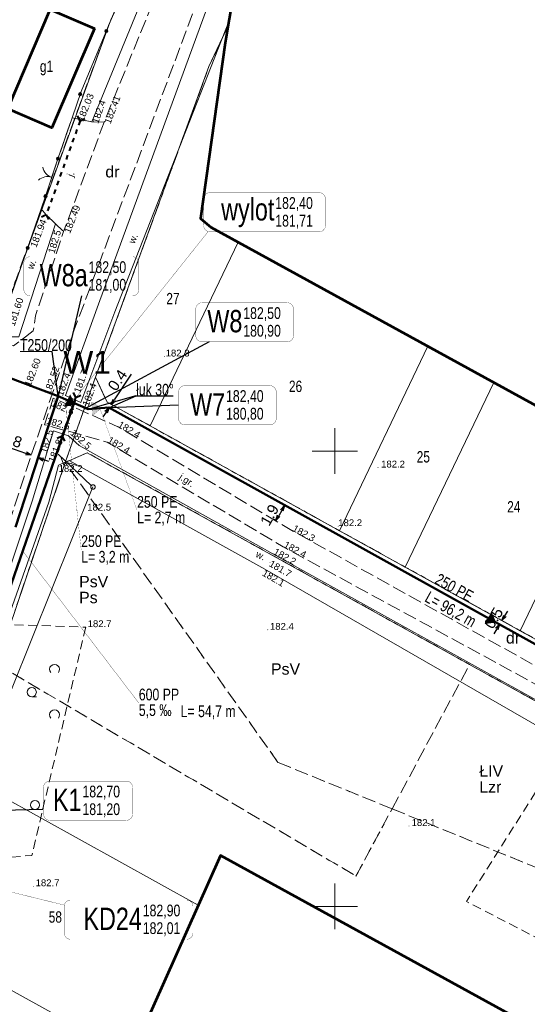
# Model space of a CAD drawing. Header units: metres. Extents: x 7482748 to 7484637, y 5684406 to 5687014.
# Tile 162 of 180: x 7483615 to 7483671, y 5686689 to 5686797. Entities that reach past the tile are written whole.
import ezdxf
from ezdxf.enums import TextEntityAlignment as Align
from ezdxf.lldxf.tags import DXFTag

# ---------------------------------------------------------------- set-up
doc = ezdxf.new("R2010")
doc.units = ezdxf.units.M
doc.header["$MEASUREMENT"] = 0
for name, pattern in [('1', [1.5, 1, -0.5]), ('KTJZ01_500', [2, 1.5, -0.5]), ('l217_500', [2, 1.5, -0.5]), ('l218_500', [1, 0.5, -0.5]), ('PTTL_500', [1.5, 1, -0.5])]:
    doc.linetypes.add(name, pattern=pattern)
for name, color, linetype, lineweight in [('.domiar', 250, 'Continuous', 9), ('.k deszczowa', 200, 'Continuous', 50), ('.ks tłoczny', 104, 'Continuous', 50), ('_Dzialki', 7, 'Continuous', 0), ('_Dzialki_opis', 7, 'Continuous', 0), ('_Kontury', 7, 'Continuous', 0), ('_Kontury_opis', 7, 'Continuous', 0), ('_Podzial_sekcyjny_krzyze', 7, '1', 13), ('_Uzytki', 7, 'Continuous', 0), ('_Uzytki_opis', 7, 'Continuous', 0), ('_Zakres2', 7, 'Continuous', 0), ('BUIB05_01', 7, 'Continuous', 40), ('EGB_Budynek', 7, 'Continuous', 0), ('EGB_Budynek_opis', 7, 'Continuous', 0), ('GES__SUSM04_01P', 7, 'Continuous', 13), ('KTOK02', 7, 'KTOK02_500', 13), ('KTOK05_01', 7, 'Continuous', 13), ('PTTL04_P', 7, 'Continuous', 13), ('RTPW01_P', 7, 'Continuous', 0), ('RTPW02_P', 7, 'Continuous', 0), ('SUPT_L_0', 30, 'Continuous', 13)]:
    doc.layers.add(name, color=color, linetype=linetype, lineweight=lineweight)
doc.layers.add('GES__SUPT_pL', color=7, linetype='Continuous', lineweight=13, true_color=0xff9100)
doc.layers.add('IS_kanalizacja_sanitarna', color=7, linetype='SOLID', true_color=0x000000)
doc.layers.add('IS_Opisy_działek_Net', color=7, linetype='SOLID', true_color=0x000000)
doc.layers.add('IS_Węzeł_sieci_kanalizacyjnej_-_opisy', color=7, linetype='Continuous')
for name, color, linetype, lineweight, transparency in [('KTJZ01_O', 7, 'KTJZ01_500', 13, 0.5), ('KTJZ01_T', 7, 'Continuous', 13, 0.25), ('PTRW02_O', 7, 'Continuous', 13, 0.5), ('PTRW02_T', 7, 'Continuous', 13, 0.25), ('PTTL04_O', 7, 'PTTL_500', 13, 0.5), ('RTPW01_G', 7, 'Continuous', 13, 0.25), ('RTPW02_G', 7, 'Continuous', 13, 0.25)]:
    doc.layers.add(name, color=color, linetype=linetype, lineweight=lineweight, transparency=transparency)
doc.styles.add('R', font='arial.ttf')
doc.styles.get("Standard").update_dxf_attribs({"font": 'simplex.shx', "width": 0.75})
doc.styles.add('STYL_ARIAL', font='simplex.shx', dxfattribs={"width": 0.75, "oblique": 0.1})
doc.styles.add('Style-Arial', font='arial.ttf')
doc.linetypes.add('KTOK02_500', pattern='A,0.5,[117,IS_LineDef.shx,S=0.01,R=0,X=0,Y=0],0.5', length=1)
tags = doc.linetypes.add('SOLID', pattern=[10, 10, 0]).pattern_tags.tags
tags[6:7] = [DXFTag(74, 4), DXFTag(75, 0), DXFTag(340, '0'), DXFTag(46, 0.0), DXFTag(50, 0.0), DXFTag(44, 0.0), DXFTag(45, 0.0)]
tags[4:5] = [DXFTag(74, 4), DXFTag(75, 0), DXFTag(340, '0'), DXFTag(46, 0.0), DXFTag(50, 0.0), DXFTag(44, 0.0), DXFTag(45, 0.0)]
doc.dimstyles.get("Standard").update_dxf_attribs({"dimtxt": 0.18, "dimasz": 0.18, "dimexe": 0.18, "dimexo": 0.0625, "dimgap": 0.09, "dimtad": 0, "dimtih": 1, "dimtoh": 1, "dimdec": 4, "dimzin": 0, "dimdsep": 46, "dimtxsty": 'Standard', "dimcen": 0.09, "dimadec": 0, "dimazin": 0, "dimtfac": 1, "dimtdec": 4, "dimtofl": 0, "dimtmove": 0, "dimatfit": 3, "dimfxl": 0, "dimtolj": 1, "dimtzin": 0, "dimarcsym": 0})

# ---------------------------------------------------------------- blocks, each defined once
blk = doc.blocks.new('SUSM04_01')
at = {"layer": 'GES__SUSM04_01P', "linetype": 'Continuous', "lineweight": 13}
blk.add_circle((0, 0), 0.25, dxfattribs=at)
blk = doc.blocks.new('RTPW01_1')
at = {"layer": 'RTPW02_P', "linetype": 'Continuous', "lineweight": 0}
h = blk.add_hatch(color=256, dxfattribs=at)
edge = h.paths.add_edge_path()
edge.add_arc((0, 0), 0.045, 0, 360)
blk = doc.blocks.new('RTPW01')
at = {"layer": 'RTPW01_P', "linetype": 'Continuous', "lineweight": 0}
h = blk.add_hatch(color=256, dxfattribs=at)
edge = h.paths.add_edge_path()
edge.add_arc((0, 0), 0.045, 0, 360)
blk = doc.blocks.new('RTPW01_3')
at = {"layer": 'RTPW02_P', "linetype": 'Continuous', "lineweight": 0}
h = blk.add_hatch(color=256, dxfattribs=at)
edge = h.paths.add_edge_path()
edge.add_arc((0, 0), 0.045, 0, 360)
blk = doc.blocks.new('RTPW01_2')
at = {"layer": 'RTPW01_P', "linetype": 'Continuous', "lineweight": 0}
h = blk.add_hatch(color=256, dxfattribs=at)
edge = h.paths.add_edge_path()
edge.add_arc((0, 0), 0.045, 0, 360)
blk = doc.blocks.new('TerminatorOpen_0.5')
at = {"color": 0, "linetype": 'ByBlock', "lineweight": -2}
for q in [(-1, 0.25), (-1, 0), (-1, -0.25)]:
    blk.add_line((0, 0), q, dxfattribs=at)
blk = doc.blocks.new('*D490')
at = {"layer": '.domiar', "color": 0, "linetype": 'Continuous', "lineweight": -2, "transparency": 16777216}
for p, q in [((7483616.06, 5686749.72), (7483612.85, 5686750.83)), ((7483616.73, 5686749.81), (7483616.73, 5686749.81)), ((7483617.49, 5686749.55), (7483617.49, 5686749.55)), ((7483617.97, 5686749.07), (7483618.55, 5686748.87))]:
    blk.add_line(p, q, dxfattribs=at)
at = {"layer": 'Defpoints', "color": 0, "linetype": 'Continuous', "transparency": 16777216}
for p in [(7483616.64, 5686749.53), (7483616.64, 5686749.53), (7483617.39, 5686749.27)]:
    blk.add_point(p, dxfattribs=at)
at = {"layer": '.domiar', "color": 0, "linetype": 'Continuous', "lineweight": -2, "transparency": 16777216, "xscale": 0.61, "yscale": 0.61, "zscale": 0.61}
for p, rotation in [((7483616.64, 5686749.53), 341.0482610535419), ((7483617.39, 5686749.27), 161.0482610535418)]:
    blk.add_blockref('TerminatorOpen_0.5', p, dxfattribs=dict(at, rotation=rotation))
at = {"layer": '.domiar', "color": 0, "linetype": 'Continuous', "transparency": 16777216, "insert": (7483614.46, 5686751.24), "char_height": 1.2, "attachment_point": 5, "rotation": 341.0483, "style": 'Style-Arial'}
blk.add_mtext('\\A1;0.8', dxfattribs=at)
blk = doc.blocks.new('*D822')
at = {"layer": '.domiar', "color": 0, "linetype": 'Continuous', "lineweight": -2, "transparency": 16777216}
for p, q in [((7483625.77, 5686755.61), (7483627.65, 5686758.43)), ((7483624.95, 5686754.92), (7483624.95, 5686754.92)), ((7483624.86, 5686754.25), (7483624.52, 5686753.74))]:
    blk.add_line(p, q, dxfattribs=at)
at = {"layer": 'Defpoints', "color": 0, "linetype": 'Continuous', "transparency": 16777216}
for p in [(7483625.2, 5686754.76), (7483625.43, 5686755.1), (7483625.43, 5686755.1)]:
    blk.add_point(p, dxfattribs=at)
at = {"layer": '.domiar', "color": 0, "linetype": 'Continuous', "lineweight": -2, "transparency": 16777216, "xscale": 0.61, "yscale": 0.61, "zscale": 0.61}
for p, rotation in [((7483625.43, 5686755.1), 236.2941332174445), ((7483625.2, 5686754.76), 56.29413321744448)]:
    blk.add_blockref('TerminatorOpen_0.5', p, dxfattribs=dict(at, rotation=rotation))
at = {"layer": '.domiar', "color": 0, "linetype": 'Continuous', "transparency": 16777216, "insert": (7483626.12, 5686757.78), "char_height": 1.2, "attachment_point": 5, "rotation": 56.2941, "style": 'Style-Arial'}
blk.add_mtext('\\A1;0.4', dxfattribs=at)
blk = doc.blocks.new('*D823')
at = {"layer": '.domiar', "color": 0, "linetype": 'Continuous', "lineweight": -2, "transparency": 16777216}
for p, q in [((7483668.68, 5686731.91), (7483669, 5686732.43)), ((7483667.92, 5686731.09), (7483667.85, 5686731.14)), ((7483668.18, 5686731.5), (7483668.1, 5686731.55)), ((7483667.78, 5686730.46), (7483667.46, 5686729.94))]:
    blk.add_line(p, q, dxfattribs=at)
at = {"layer": 'Defpoints', "color": 0, "linetype": 'Continuous', "transparency": 16777216}
for p in [(7483668.18, 5686730.93), (7483668.36, 5686731.39), (7483668.43, 5686731.34)]:
    blk.add_point(p, dxfattribs=at)
at = {"layer": '.domiar', "color": 0, "linetype": 'Continuous', "lineweight": -2, "transparency": 16777216, "xscale": 0.61, "yscale": 0.61, "zscale": 0.61}
for p, rotation in [((7483668.36, 5686731.39), 238.2811509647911), ((7483668.1, 5686730.98), 58.28115096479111)]:
    blk.add_blockref('TerminatorOpen_0.5', p, dxfattribs=dict(at, rotation=rotation))
at = {"layer": '.domiar', "color": 0, "linetype": 'Continuous', "transparency": 16777216, "insert": (7483667.45, 5686731.66), "char_height": 1.2, "attachment_point": 5, "rotation": 58.2812, "style": 'Style-Arial'}
blk.add_mtext('\\A1;0.5', dxfattribs=at)
blk = doc.blocks.new('*D826')
at = {"layer": '.domiar', "color": 0, "linetype": 'Continuous', "lineweight": -2, "transparency": 16777216}
for p, q in [((7483644.53, 5686743.96), (7483644.2, 5686744.15)), ((7483644.16, 5686743.47), (7483643.83, 5686742.9)), ((7483643.61, 5686742.33), (7483643.27, 5686742.51))]:
    blk.add_line(p, q, dxfattribs=at)
at = {"layer": 'Defpoints', "color": 0, "linetype": 'Continuous', "transparency": 16777216}
for p in [(7483644.79, 5686743.81), (7483643.53, 5686742.37), (7483643.87, 5686742.18)]:
    blk.add_point(p, dxfattribs=at)
at = {"layer": '.domiar', "color": 0, "linetype": 'Continuous', "lineweight": -2, "transparency": 16777216, "xscale": 0.61, "yscale": 0.61, "zscale": 0.61}
for p, rotation in [((7483644.46, 5686744), 60.4733673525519), ((7483643.53, 5686742.37), 240.4733673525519)]:
    blk.add_blockref('TerminatorOpen_0.5', p, dxfattribs=dict(at, rotation=rotation))
at = {"layer": '.domiar', "color": 0, "linetype": 'Continuous', "transparency": 16777216, "insert": (7483642.83, 5686742.97), "char_height": 1.2, "attachment_point": 5, "rotation": 60.4734, "style": 'Style-Arial'}
blk.add_mtext('\\A1;1.9', dxfattribs=at)

msp = doc.modelspace()

# ---------------------------------------------------------------- hatches: boundary and pattern name
at = {"layer": 'IS_kanalizacja_sanitarna', "linetype": 'Continuous', "ltscale": 0.01}
for points in [[(7483621.47633, 5686755.08683), (7483620.9163, 5686756.20436), (7483620.24669, 5686754.86211)], [(7483624.32755, 5686754.70432), (7483623.28628, 5686755.39588), (7483623.3721, 5686753.89833)], [(7483667.71108, 5686731.18589), (7483667.20014, 5686732.3267), (7483666.47284, 5686731.01481)]]:
    msp.add_hatch(color=256, dxfattribs=at).paths.add_polyline_path(points)
at = {"layer": 'KTOK05_01', "linetype": 'Continuous', "lineweight": 13}
h = msp.add_hatch(color=256, dxfattribs=at)
edge = h.paths.add_edge_path()
edge.add_arc((7483624.89201, 5686796.11931), 0.175, 0, 360)
h = msp.add_hatch(color=256, dxfattribs=at)
edge = h.paths.add_edge_path()
edge.add_arc((7483622.01532, 5686789.1936), 0.175, 0, 360)
h = msp.add_hatch(color=256, dxfattribs=at)
edge = h.paths.add_edge_path()
edge.add_arc((7483619.58, 5686782.1), 0.175, 0, 360)
h = msp.add_hatch(color=256, dxfattribs=at)
edge = h.paths.add_edge_path()
edge.add_arc((7483618.21, 5686778), 0.175, 0, 360)
h = msp.add_hatch(color=256, dxfattribs=at)
edge = h.paths.add_edge_path()
edge.add_arc((7483616.241, 5686772.29756), 0.175, 0, 360)

# ---------------------------------------------------------------- linework, layer by layer
at = {"layer": '.domiar', "linetype": 'Continuous'}
msp.add_lwpolyline([(7483615.43013, 5686760.94533), (7483618.93244, 5686760.94533)], dxfattribs=at)
at = {"layer": '.k deszczowa', "linetype": 'Continuous'}
msp.add_lwpolyline([(7483621.45495, 5686755.60866), (7483603.64731, 5686704.30457)], dxfattribs=at)
at = {"layer": '.ks tłoczny', "color": 111, "linetype": 'Continuous', "true_color": 0x70ffb8}
for points in [[(7483619.59996, 5686756.0238), (7483600.45812, 5686763.22615)], [(7483614.90576, 5686741.65072), (7483619.59996, 5686756.0238)]]:
    msp.add_lwpolyline(points, dxfattribs=at)
at = {"layer": '.ks tłoczny', "linetype": 'Continuous'}
for points in [[(7483619.59996, 5686756.0238), (7483622.90123, 5686754.59023), (7483625.18211, 5686754.78633)], [(7484177.61736, 5686412.87505), (7484177.61736, 5686412.87505), (7484149.6997, 5686431.50529), (7484089.48226, 5686472.6878), (7484016.53759, 5686522.56878), (7484005.44861, 5686535.54326), (7483945.92474, 5686576.35802), (7483932.70708, 5686584.53845), (7483886.83163, 5686609.61378), (7483772.50389, 5686673.23231), (7483703.22194, 5686711.48614), (7483625.18211, 5686754.78633), (7483625.18211, 5686754.78633), (7483625.18211, 5686754.78633)]]:
    msp.add_lwpolyline(points, dxfattribs=at)
at = {"layer": '_Dzialki', "color": 96, "linetype": 'Continuous', "true_color": 0x008000, "flags": 128}
for points in [[(7483632.29, 5686812.84), (7483625.26, 5686797.06)], [(7483625.26, 5686797.06), (7483612.7, 5686762.6)], [(7483636.17, 5686792.22), (7483638.25, 5686796.65)], [(7483623.7, 5686758.1), (7483636.17, 5686792.22)], [(7483639.37, 5686772.95), (7483629.69, 5686752.77)], [(7483650.51, 5686741.25), (7483660.23, 5686761.51)], [(7483620.38, 5686748.74), (7483623.7, 5686758.1)], [(7483623.7, 5686758.1), (7483624.97, 5686755.38)], [(7483657.73, 5686737.26), (7483667.47, 5686757.54)], [(7483624.97, 5686755.38), (7483629.69, 5686752.77)], [(7483629.69, 5686752.77), (7483650.51, 5686741.25)], [(7483670.37, 5686730.27), (7483680.13, 5686750.6)], [(7483622.8, 5686749.81), (7483620.38, 5686748.74)], [(7483932.06, 5686578.65), (7483622.8, 5686749.81)], [(7483608.78, 5686714.63), (7483620.38, 5686748.74)], [(7483650.51, 5686741.25), (7483657.73, 5686737.26)], [(7483657.73, 5686737.26), (7483670.37, 5686730.27)], [(7483670.37, 5686730.27), (7483682.23, 5686723.72)], [(7483608.78, 5686714.63), (7483634.99, 5686700.14)], [(7483602.89, 5686697.15), (7483627.58, 5686683.5)]]:
    msp.add_lwpolyline(points, dxfattribs=at)
at = {"layer": '_Kontury', "color": 96, "linetype": 'l217_500', "true_color": 0x008000, "flags": 128}
for points in [[(7483625.26, 5686797.06), (7483632.29, 5686812.84)], [(7483612.7, 5686762.6), (7483625.26, 5686797.06)], [(7483638.25, 5686796.65), (7483636.17, 5686792.22)], [(7483636.17, 5686792.22), (7483623.7, 5686758.1)], [(7483623.7, 5686758.1), (7483624.97, 5686755.38)], [(7483624.97, 5686755.38), (7483629.69, 5686752.77)], [(7483629.69, 5686752.77), (7483650.51, 5686741.25)], [(7483622.8, 5686749.81), (7483620.38, 5686748.74)], [(7483664.8, 5686726.56), (7483622.8, 5686749.81)], [(7483620.38, 5686748.74), (7483612.86, 5686726.62)], [(7483643.75, 5686715.81), (7483620.38, 5686748.74)], [(7483650.51, 5686741.25), (7483657.73, 5686737.26)], [(7483657.73, 5686737.26), (7483670.37, 5686730.27)], [(7483670.37, 5686730.27), (7483682.23, 5686723.72)], [(7483612.86, 5686726.62), (7483652.32, 5686703.33)], [(7483656.29, 5686710.71), (7483664.8, 5686726.56)], [(7483757.48, 5686675.27), (7483664.8, 5686726.56)], [(7483656.29, 5686710.71), (7483643.75, 5686715.81)], [(7483652.32, 5686703.33), (7483656.29, 5686710.71)], [(7483656.29, 5686710.71), (7483742.18, 5686675.77)]]:
    msp.add_lwpolyline(points, dxfattribs=at)
at = {"layer": '_Podzial_sekcyjny_krzyze', "linetype": 'Continuous'}
for p, q in [((7483650, 5686747.5), (7483650, 5686752.5)), ((7483647.5, 5686750), (7483652.5, 5686750)), ((7483650, 5686697.5), (7483650, 5686702.5)), ((7483647.5, 5686700), (7483652.5, 5686700))]:
    msp.add_line(p, q, dxfattribs=at)
at = {"layer": '_Uzytki', "color": 96, "linetype": 'l218_500', "true_color": 0x008000, "flags": 128}
for points in [[(7483625.26, 5686797.06), (7483632.29, 5686812.84)], [(7483612.7, 5686762.6), (7483625.26, 5686797.06)], [(7483636.17, 5686792.22), (7483638.25, 5686796.65)], [(7483623.7, 5686758.1), (7483636.17, 5686792.22)], [(7483623.7, 5686758.1), (7483620.38, 5686748.74)], [(7483624.97, 5686755.38), (7483623.7, 5686758.1)], [(7483629.69, 5686752.77), (7483624.97, 5686755.38)], [(7483650.51, 5686741.25), (7483629.69, 5686752.77)], [(7483622.8, 5686749.81), (7483620.38, 5686748.74)], [(7483664.8, 5686726.56), (7483622.8, 5686749.81)], [(7483620.38, 5686748.74), (7483612.86, 5686726.62)], [(7483643.75, 5686715.81), (7483620.38, 5686748.74)], [(7483657.73, 5686737.26), (7483650.51, 5686741.25)], [(7483670.37, 5686730.27), (7483657.73, 5686737.26)], [(7483682.23, 5686723.72), (7483670.37, 5686730.27)], [(7483612.86, 5686726.62), (7483652.32, 5686703.33)], [(7483757.48, 5686675.27), (7483664.8, 5686726.56)], [(7483656.29, 5686710.71), (7483643.75, 5686715.81)], [(7483652.32, 5686703.33), (7483656.29, 5686710.71)], [(7483656.29, 5686710.71), (7483742.18, 5686675.77)]]:
    msp.add_lwpolyline(points, dxfattribs=at)
at = {"layer": '_Zakres2', "color": 250, "linetype": 'Continuous', "lineweight": 53, "flags": 128}
for points in [[(7483513.92, 5686875.68), (7483544.98, 5686862.79), (7483531.49, 5686828.5), (7483575.57, 5686814.08), (7483591.24, 5686850.79), (7483644.59, 5686834.07), (7483637.94, 5686794.82), (7483635.25, 5686775.52), (7483636.39, 5686774.59), (7483773.73, 5686699.26)], [(7483915.91, 5686553.86), (7483745.11, 5686646.52), (7483637.42, 5686705.59), (7483616.75, 5686659.2), (7483605.81, 5686633.42), (7483585.13, 5686572.13)]]:
    msp.add_lwpolyline(points, dxfattribs=at)
at = {"layer": 'BUIB05_01', "linetype": 'Continuous', "lineweight": 40}
for p, q in [((7483622, 5686786.25), (7483621.74, 5686786.79)), ((7483622, 5686786.25), (7483621.83, 5686785.78)), ((7483622, 5686786.25), (7483622.54, 5686786.51)), ((7483621.66, 5686785.31), (7483621.49, 5686784.84)), ((7483621.32, 5686784.37), (7483621.15, 5686783.9)), ((7483620.98, 5686783.43), (7483620.81, 5686782.96)), ((7483620.64, 5686782.49), (7483620.48, 5686782.02)), ((7483619.97, 5686780.61), (7483619.8, 5686780.13)), ((7483620.31, 5686781.55), (7483620.14, 5686781.08)), ((7483619.63, 5686779.66), (7483619.46, 5686779.19)), ((7483619.29, 5686778.72), (7483619.12, 5686778.25)), ((7483618.95, 5686777.78), (7483618.78, 5686777.31)), ((7483618.61, 5686776.84), (7483618.44, 5686776.37)), ((7483618.29, 5686775.95), (7483617.75, 5686775.69)), ((7483618.29, 5686775.95), (7483618.55, 5686775.41)), ((7483621.55, 5686755.88), (7483621.29, 5686756.42)), ((7483621.38, 5686755.4), (7483621.55, 5686755.87)), ((7483621.55, 5686755.88), (7483622.09, 5686756.14)), ((7483621.05, 5686754.46), (7483621.21, 5686754.93)), ((7483620.71, 5686753.52), (7483620.88, 5686753.99)), ((7483620.38, 5686752.57), (7483620.54, 5686753.04)), ((7483620.04, 5686751.63), (7483619.5, 5686751.37)), ((7483620.04, 5686751.63), (7483620.21, 5686752.1)), ((7483620.04, 5686751.63), (7483620.3, 5686751.09))]:
    msp.add_line(p, q, dxfattribs=at)
at = {"layer": 'EGB_Budynek', "color": 7, "linetype": 'Continuous', "lineweight": 53, "flags": 128}
msp.add_lwpolyline([(7483623.59, 5686796.4), (7483618.91, 5686785.47), (7483614.06, 5686787.57), (7483618.73, 5686798.49), (7483623.59, 5686796.4)], dxfattribs=at)
at = {"layer": 'GES__SUPT_pL', "linetype": 'Continuous', "lineweight": 13, "flags": 128}
msp.add_lwpolyline([(7483555.78, 5686553.93), (7483572.77, 5686603.42), (7483587.49, 5686646.7), (7483590.8, 5686657.29), (7483596.29, 5686670.01), (7483605.57, 5686696.44), (7483612.2, 5686718.25), (7483623.42, 5686746.05)], dxfattribs=at)
at = {"layer": 'IS_kanalizacja_sanitarna', "linetype": 'Continuous', "ltscale": 0.01, "const_width": 0.02}
for points in [[(7483618.91372, 5686756.17554), (7483618.98447, 5686756.3626)], [(7483621.47633, 5686755.08683), (7483620.9163, 5686756.20436), (7483620.24669, 5686754.86211), (7483621.47633, 5686755.08683)], [(7483624.32755, 5686754.70432), (7483623.28628, 5686755.39588), (7483623.3721, 5686753.89833), (7483624.32755, 5686754.70432)], [(7483667.71108, 5686731.18589), (7483667.20014, 5686732.3267), (7483666.47284, 5686731.01481), (7483667.71108, 5686731.18589)]]:
    msp.add_lwpolyline(points, dxfattribs=at)
at = {"layer": 'IS_Opisy_działek_Net', "linetype": 'Continuous', "ltscale": 0.01}
for points in [[(7483619.59996, 5686756.02289), (7483618.93244, 5686760.94533)], [(7483622.90123, 5686754.59023), (7483628.15787, 5686756.08868)], [(7483625.23851, 5686754.79118), (7483628.15787, 5686756.06466), (7483632.22301, 5686756.06466)]]:
    msp.add_lwpolyline(points, dxfattribs=at)
at = {"layer": 'IS_Opisy_działek_Net', "linetype": 'Continuous', "ltscale": 0.01, "const_width": 0.02}
for points in [[(7483620.3432, 5686755.65211), (7483622.1275, 5686739.16911), (7483631.1675, 5686739.16911)], [(7483624.1792, 5686754.69582), (7483628.2711, 5686743.47862), (7483637.3111, 5686743.47862)], [(7483605.3845, 5686711.02768), (7483610.61, 5686716.11668), (7483618.3, 5686716.11668)]]:
    msp.add_lwpolyline(points, dxfattribs=at)
at = {"layer": 'IS_Węzeł_sieci_kanalizacyjnej_-_opisy', "color": 200, "linetype": 'SOLID', "ltscale": 0.01, "const_width": 0.03}
for points in [[(7483636.30101, 5686774.06376), (7483648.25101, 5686774.06376, 0.414214), (7483648.97101, 5686774.78376), (7483648.97101, 5686777.66376, 0.414214), (7483648.25101, 5686778.38376), (7483636.30101, 5686778.38376, 0.414214), (7483635.58101, 5686777.66376), (7483635.58101, 5686774.78376, 0.414214), (7483636.30101, 5686774.06376)], [(7483620.98269, 5686696.37982), (7483633.69269, 5686696.37982, 0.414214), (7483634.41269, 5686697.09982), (7483634.41269, 5686699.97982, 0.414214), (7483633.69269, 5686700.69982), (7483620.98269, 5686700.69982, 0.414214), (7483620.26269, 5686699.97982), (7483620.26269, 5686697.09982, 0.414214), (7483620.98269, 5686696.37982)]]:
    msp.add_lwpolyline(points, format="xyb", dxfattribs=at)
for points in [[(7483636.07931, 5686774.09875), (7483621.55, 5686755.87909)], [(7483615.69974, 5686739.0278), (7483628.45758, 5686722.32931), (7483639.12333, 5686722.32931)], [(7483620.28029, 5686700.13804), (7483603.61587, 5686704.23228)]]:
    msp.add_lwpolyline(points, dxfattribs=at)
at = {"layer": 'IS_Węzeł_sieci_kanalizacyjnej_-_opisy', "color": 18, "linetype": 'SOLID', "ltscale": 0.01, "true_color": 0x000000, "const_width": 0.03}
for points in [[(7483616.55076, 5686767.02349), (7483627.74076, 5686767.02349, 0.414214), (7483628.46076, 5686767.74349), (7483628.46076, 5686770.62349, 0.414214), (7483627.74076, 5686771.34349), (7483616.55076, 5686771.34349, 0.414214), (7483615.83076, 5686770.62349), (7483615.83076, 5686767.74349, 0.414214), (7483616.55076, 5686767.02349)], [(7483635.43687, 5686761.97487), (7483644.73687, 5686761.97487, 0.414214), (7483645.45687, 5686762.69487), (7483645.45687, 5686765.57487, 0.414214), (7483644.73687, 5686766.29487), (7483635.43687, 5686766.29487, 0.414214), (7483634.71687, 5686765.57487), (7483634.71687, 5686762.69487, 0.414214), (7483635.43687, 5686761.97487)], [(7483633.54187, 5686752.86885), (7483642.84187, 5686752.86885, 0.414214), (7483643.56187, 5686753.58885), (7483643.56187, 5686756.46885, 0.414214), (7483642.84187, 5686757.18885), (7483633.54187, 5686757.18885, 0.414214), (7483632.82187, 5686756.46885), (7483632.82187, 5686753.58885, 0.414214), (7483633.54187, 5686752.86885)], [(7483618.70739, 5686709.44242), (7483627.06739, 5686709.44242, 0.414214), (7483627.78739, 5686710.16242), (7483627.78739, 5686713.04242, 0.414214), (7483627.06739, 5686713.76242), (7483618.70739, 5686713.76242, 0.414214), (7483617.98739, 5686713.04242), (7483617.98739, 5686710.16242, 0.414214), (7483618.70739, 5686709.44242)]]:
    msp.add_lwpolyline(points, format="xyb", dxfattribs=at)
at = {"layer": 'IS_Węzeł_sieci_kanalizacyjnej_-_opisy', "color": 18, "linetype": 'SOLID', "ltscale": 0.01, "true_color": 0x000000}
for points in [[(7483622.14576, 5686767.02349), (7483619.59996, 5686756.02289)], [(7483636.19444, 5686761.97487), (7483622.45787, 5686754.59717)], [(7483632.82187, 5686755.02885), (7483625.19887, 5686754.75425)], [(7483617.89778, 5686710.62), (7483607.34399, 5686710.36742)]]:
    msp.add_lwpolyline(points, dxfattribs=at)
at = {"layer": 'KTJZ01_O', "linetype": 'KTJZ01_500', "lineweight": 13, "flags": 128}
for points in [[(7483616.87, 5686763.18), (7483614.7, 5686761.55), (7483612.63, 5686761.63), (7483610.57, 5686762.36), (7483573.63, 5686782.59), (7483538.95, 5686800.54), (7483501.48, 5686820.87), (7483468.03, 5686840.23), (7483452.08, 5686849.38)], [(7483643.58, 5686828.13), (7483642.57, 5686825.98), (7483640.4, 5686821.38), (7483630.27, 5686799.88), (7483624.64, 5686786.11), (7483620.2, 5686774.1), (7483617.09, 5686764.83), (7483616.87, 5686763.18)], [(7483197.91, 5685647.78), (7483191.3, 5685645.21), (7483187.04, 5685652.01), (7483182.78, 5685658.81), (7483173.01, 5685674.4), (7483160.42, 5685696.27), (7483153.69, 5685714.72), (7483149.66, 5685738.88), (7483150.14, 5685742.97), (7483152.18, 5685766.74), (7483152.64, 5685773.87), (7483156.88, 5685789.66), (7483160.03, 5685797.82), (7483165.63, 5685808.56), (7483171.47, 5685814.85), (7483176.12, 5685820.16), (7483191.38, 5685837.95), (7483216.44, 5685866.07), (7483238.67, 5685890.6), (7483242.86, 5685894.87), (7483263.91, 5685918.34), (7483290.28, 5685947.07), (7483315.51, 5685974.43), (7483346.16, 5686007.45), (7483367.58, 5686031.19), (7483372.66, 5686037.59), (7483378.07, 5686044.41), (7483383.78, 5686055), (7483386.81, 5686063.17), (7483391.06, 5686075.79), (7483392.94, 5686081.53), (7483394.38, 5686081.91), (7483397.17, 5686082.85), (7483401.23, 5686082.98), (7483404.7, 5686083), (7483407.11, 5686083.92), (7483410.43, 5686086.41), (7483412.08, 5686088.69), (7483412.96, 5686091.17), (7483413.79, 5686094.46), (7483412.71, 5686099.4), (7483411.05, 5686100.85), (7483407.94, 5686103.18), (7483405.29, 5686104.69), (7483403.35, 5686106.28), (7483402.57, 5686107.54), (7483401.86, 5686108.47), (7483403.54, 5686113.11), (7483404.07, 5686113.93), (7483409.52, 5686129.91), (7483416.09, 5686150.36), (7483420.49, 5686164.15), (7483421.47, 5686167.05), (7483423.62, 5686173.38), (7483428.4, 5686186.8), (7483437.81, 5686215.26), (7483441.02, 5686225.03), (7483450.09, 5686253.79), (7483453.73, 5686263.28), (7483459.39, 5686280.61), (7483466.44, 5686301.37), (7483471.25, 5686316.24), (7483473.9, 5686323.17), (7483478.13, 5686336.85), (7483485.37, 5686356.93), (7483492.13, 5686378.36), (7483498.67, 5686398.43), (7483502.19, 5686408.5), (7483505.2, 5686417.38), (7483513.05, 5686441.11), (7483516.25, 5686450.23), (7483530.52, 5686493.07), (7483533.34, 5686501.51), (7483543.47, 5686531.52), (7483557.14, 5686572.33), (7483559.91, 5686580.46), (7483570.16, 5686610.95), (7483575.71, 5686628.68), (7483581.26, 5686643.91), (7483583.2, 5686649.41), (7483591.35, 5686674.28), (7483597.45, 5686691.67), (7483602.2, 5686705.71), (7483616.93, 5686750.38), (7483619.53, 5686757.95), (7483621.36, 5686763.29), (7483634.9, 5686799.43), (7483640.84, 5686811.96)], [(7483624.64, 5686786.11), (7483623.29, 5686786.14), (7483621.12, 5686786.58), (7483619.58, 5686782.1), (7483617.74, 5686776.59), (7483618.29, 5686775.95), (7483619.32, 5686774.93), (7483620.2, 5686774.1)], [(7484293.32, 5686415.13), (7484282.94, 5686412.92), (7484251.98, 5686413.87), (7484233.37, 5686413.11), (7484208.83, 5686416.09), (7484188.29, 5686413.86), (7484180.74, 5686414.39), (7484177.61, 5686415.21), (7484170.5, 5686419.14), (7484102.67, 5686466.31), (7484052.19, 5686500.52), (7484010.4, 5686528.07), (7483996.96, 5686535.47), (7483965.12, 5686558.3), (7483939.23, 5686575.81), (7483935.24, 5686574.24), (7483933.58, 5686575.42), (7483933.92, 5686577.83), (7483930.69, 5686581.1), (7483905.97, 5686594.68), (7483872.45, 5686612.53), (7483837.12, 5686632.95), (7483804.24, 5686651.03), (7483769.34, 5686670.63), (7483746.36, 5686683.43), (7483705.03, 5686705.65), (7483675.07, 5686722.76), (7483644.31, 5686739.48), (7483624.95, 5686750.99), (7483618.11, 5686752.89), (7483619.06, 5686755.8), (7483626.09, 5686752.7), (7483645.27, 5686741.28), (7483676.2, 5686724.1), (7483706.47, 5686707.31), (7483747.68, 5686685.23), (7483770.03, 5686672.41), (7483805.16, 5686652.94), (7483838.04, 5686635.42), (7483873.9, 5686614.53), (7483907.16, 5686596.29), (7483931.44, 5686583.18), (7483936.07, 5686581.56), (7483938.61, 5686583.12), (7483940.72, 5686582.17), (7483940.57, 5686577.93), (7483965.93, 5686560.36), (7483997.91, 5686537.24), (7484011.46, 5686529.98), (7484053.41, 5686501.93), (7484103.3, 5686468.23), (7484171.44, 5686420.94), (7484178.31, 5686417.52), (7484181.11, 5686417.07), (7484188.43, 5686416.77), (7484208.51, 5686418.57), (7484233.62, 5686415.25), (7484251.78, 5686415.94), (7484282.86, 5686415.37), (7484292.4, 5686417.14)]]:
    msp.add_lwpolyline(points, dxfattribs=at)
at = {"layer": 'KTOK02', "linetype": 'Continuous', "lineweight": 13}
msp.add_line((7483618.21, 5686778), (7483619.58, 5686782.1), dxfattribs=at)
for centre, start, end in [((7483619.37, 5686781.47), 191.52, 251.52), ((7483618.42, 5686778.63), 71.52, 131.52)]:
    msp.add_arc(centre, 1.5, start, end, dxfattribs=at)
at = {"layer": 'KTOK05_01', "linetype": 'Continuous', "lineweight": 13, "flags": 128}
for points in [[(7483639.35, 5686827.76), (7483640.41, 5686830.16), (7483612.03, 5686843.08), (7483594.98, 5686806.95), (7483581.94, 5686778.89), (7483592.51, 5686773.29), (7483612.83, 5686762.53), (7483617.74, 5686776.59), (7483618.21, 5686778)], [(7483619.58, 5686782.1), (7483621.12, 5686786.58), (7483622.11, 5686789.47), (7483625.75, 5686798.17), (7483637.44, 5686823.7)]]:
    msp.add_lwpolyline(points, dxfattribs=at)
at = {"layer": 'KTOK05_01', "linetype": 'Continuous', "lineweight": 13}
for centre in [(7483624.89, 5686796.12), (7483622.02, 5686789.19), (7483619.58, 5686782.1), (7483618.21, 5686778), (7483616.24, 5686772.3)]:
    msp.add_circle(centre, 0.175, dxfattribs=at)
at = {"layer": 'PTRW02_O', "linetype": 'Continuous', "lineweight": 13, "flags": 128}
for points in [[(7483638.96, 5686822.51), (7483637.44, 5686823.7), (7483625.75, 5686798.17), (7483622.11, 5686789.47), (7483621.12, 5686786.58), (7483623.29, 5686786.14), (7483629.11, 5686800.34), (7483638.96, 5686822.51)], [(7483619.32, 5686774.93), (7483618.29, 5686775.95), (7483617.74, 5686776.59), (7483612.83, 5686762.53), (7483615.26, 5686762.52), (7483619.32, 5686774.93)], [(7483766.2, 5686670.47), (7483736.13, 5686687.75), (7483704.74, 5686704.98), (7483674.7, 5686721.23), (7483643.18, 5686738.72), (7483621.92, 5686750.61), (7483620.74, 5686751.67), (7483619.09, 5686752.21), (7483616.75, 5686744.48), (7483612.4, 5686731.52), (7483613.86, 5686730.96), (7483618.59, 5686744.4), (7483619.65, 5686748.46), (7483620.81, 5686748.97), (7483642.31, 5686737.03), (7483673.7, 5686718.98), (7483703.53, 5686703.1), (7483735.88, 5686685.28), (7483765.51, 5686668.9), (7483766.2, 5686670.47)]]:
    msp.add_lwpolyline(points, close=True, dxfattribs=at)
msp.add_lwpolyline([(7483640.04, 5686807.19), (7483636.06, 5686798.87), (7483624.04, 5686766.11), (7483620.39, 5686756.09), (7483622.09, 5686755.32), (7483625.83, 5686765.27), (7483638.34, 5686797.16)], dxfattribs=at)
at = {"layer": 'PTTL04_O', "linetype": 'PTTL_500', "lineweight": 13, "flags": 128}
for points in [[(7483622.63, 5686730.66), (7483616.71, 5686705.59), (7483605.14, 5686704.68), (7483607.6, 5686711.77), (7483612.67, 5686727.63), (7483613.86, 5686730.96), (7483622.63, 5686730.66)], [(7483674.46, 5686716.33), (7483664.45, 5686700.54), (7483692.18, 5686686.21), (7483704.68, 5686699.77), (7483674.46, 5686716.33)]]:
    msp.add_lwpolyline(points, close=True, dxfattribs=at)
at = {"layer": 'PTTL04_P', "linetype": 'Continuous', "lineweight": 13}
for p, q in [((7483616.7, 5686723.02), (7483617.2, 5686723.02)), ((7483617.05, 5686710.62), (7483617.55, 5686710.62))]:
    msp.add_line(p, q, dxfattribs=at)
for centre in [(7483616.7, 5686723.52), (7483617.05, 5686711.12)]:
    msp.add_circle(centre, 0.5, dxfattribs=at)
for centre in [(7483619.2, 5686726.02), (7483619.2, 5686721.02)]:
    msp.add_arc(centre, 0.55, 320.48, 219.52, dxfattribs=at)
at = {"layer": 'SUPT_L_0', "linetype": 'Continuous'}
for p, q in [((7483619.61, 5686749.67), (7483623.24, 5686746.22)), ((7483619.87, 5686749.42), (7483620.25, 5686748.37)), ((7483620.59, 5686748.74), (7483621.66, 5686748.41))]:
    msp.add_line(p, q, dxfattribs=at)

# ---------------------------------------------------------------- block references
at = {"layer": 'GES__SUSM04_01P', "linetype": 'Continuous', "lineweight": 13}
msp.add_blockref('SUSM04_01', (7483623.42, 5686746.05), dxfattribs=at)
at = {"layer": 'RTPW01_P', "linetype": 'Continuous', "lineweight": 0}
for name, p in [('RTPW01', (7483623.29, 5686786.14)), ('RTPW01', (7483619.32, 5686774.93)), ('RTPW01_2', (7483631.26, 5686760.38)), ('RTPW01', (7483619.06, 5686755.8)), ('RTPW01', (7483620.39, 5686756.09)), ('RTPW01', (7483621.55, 5686755.88)), ('RTPW01', (7483622.09, 5686755.32)), ('RTPW01', (7483618.11, 5686752.89)), ('RTPW01', (7483626.09, 5686752.7)), ('RTPW01', (7483619.09, 5686752.21)), ('RTPW01', (7483620.04, 5686751.63)), ('RTPW01', (7483620.74, 5686751.67)), ('RTPW01', (7483624.95, 5686750.99)), ('RTPW01', (7483619.65, 5686748.46)), ('RTPW01_2', (7483654.74, 5686748.19)), ('RTPW01_2', (7483621.68, 5686743.46)), ('RTPW01', (7483650.37, 5686741.75)), ('RTPW01', (7483645.27, 5686741.28)), ('RTPW01', (7483644.31, 5686739.48)), ('RTPW01', (7483643.18, 5686738.72)), ('RTPW01', (7483642.88, 5686737.73)), ('RTPW01', (7483642.31, 5686737.03)), ('RTPW01_2', (7483622.63, 5686730.66)), ('RTPW01_2', (7483642.63, 5686730.37)), ('RTPW01_2', (7483658.13, 5686708.83)), ('RTPW01_2', (7483616.92, 5686702.21))]:
    msp.add_blockref(name, p, dxfattribs=at)
at = {"layer": 'RTPW02_P', "linetype": 'Continuous', "lineweight": 0}
for name, p in [('RTPW01_1', (7483622, 5686786.25)), ('RTPW01_1', (7483624.64, 5686786.11)), ('RTPW01_1', (7483618.29, 5686775.95)), ('RTPW01_1', (7483620.2, 5686774.1)), ('RTPW01_3', (7483616.51, 5686757.07)), ('RTPW01_3', (7483618.94, 5686756.22))]:
    msp.add_blockref(name, p, dxfattribs=at)

# ---------------------------------------------------------------- texts
at = {"layer": '.domiar', "color": 4, "linetype": 'Continuous', "insert": (7483620.16371, 5686760.98516), "char_height": 2.5, "attachment_point": 1, "rotation": 359.9965386, "style": 'R'}
msp.add_mtext_dynamic_manual_height_columns('W1', width=48.0865841, gutter_width=12.5, heights=[0], dxfattribs=at)
at = {"layer": '.k deszczowa', "linetype": 'Continuous'}
for s, insert, char_height, attachment_point in [('\\fArial|b0|i0;182,40', (7483643.45101, 5686776.34736), 1.2888, 7), ('\\fArial|b0|i0;wylot', (7483643.35101, 5686774.57376), 2.448, 9), ('\\fArial|b0|i0;181,71', (7483643.45101, 5686775.93696), 1.2888, 1), ('{\\fArial|b0|i0|c238|p34;600 PP}', (7483628.45758, 5686722.60291), 1.2888, 7), ('{\\fArial|b0|i0|c238|p34;5,5 ‰}', (7483628.45758, 5686722.19251), 1.2888, 1), ('\\fArial|b0|i0;L= 54,7 m', (7483633.05493, 5686722.06598), 1.2888, 1), ('\\fArial|b0|i0;KD24', (7483628.79269, 5686697.40822), 2.448, 9), ('\\fArial|b0|i0;182,90', (7483628.89269, 5686698.66342), 1.2888, 7), ('\\fArial|b0|i0;182,01', (7483628.89269, 5686698.25302), 1.2888, 1)]:
    msp.add_mtext(s, dxfattribs=dict(at, insert=insert, char_height=char_height, attachment_point=attachment_point))
at = {"layer": '_Dzialki_opis', "color": 96, "true_color": 0x008000, "char_height": 1.25, "attachment_point": 7, "line_spacing_factor": 0.6, "style": 'STYL_ARIAL'}
for s, insert in [('\\fArial|b0|i0|c238238|p39;27', (7483631.48, 5686766.11)), ('\\fArial|b0|i0|c238238|p39;26', (7483644.95, 5686756.46)), ('\\fArial|b0|i0|c238238|p39;25', (7483658.99, 5686748.72)), ('\\fArial|b0|i0|c238238|p39;24', (7483668.93, 5686743.25)), ('\\fArial|b0|i0|c238238|p39;58', (7483618.56, 5686698.19))]:
    msp.add_mtext(s, dxfattribs=dict(at, insert=insert))
at = {"layer": '_Kontury_opis', "color": 96, "linetype": 'Continuous', "lineweight": 13, "true_color": 0x008000, "style": 'Style-Arial'}
for s, p in [('PsV', (7483621.9, 5686735.04)), ('PsV', (7483642.98, 5686725.44)), ('ŁIV', (7483665.87, 5686714.24))]:
    msp.add_text(s, height=1.25, dxfattribs=at).set_placement(p)
at = {"layer": '_Uzytki_opis', "color": 96, "linetype": 'Continuous', "lineweight": 13, "true_color": 0x008000, "style": 'Style-Arial'}
for s, p in [('dr', (7483624.78, 5686780.04)), ('Ps', (7483621.9, 5686733.29)), ('dr', (7483668.8, 5686728.86)), ('Lzr', (7483665.87, 5686712.49))]:
    msp.add_text(s, height=1.25, dxfattribs=at).set_placement(p)
at = {"layer": 'EGB_Budynek_opis', "color": 7, "insert": (7483617.59, 5686791.25), "char_height": 1.25, "attachment_point": 7, "line_spacing_factor": 0.6, "style": 'STYL_ARIAL'}
msp.add_mtext('\\fArial|b0|i0|c238238|p39;g1', dxfattribs=at)
at = {"layer": 'IS_Opisy_działek_Net', "linetype": 'Continuous', "ltscale": 0.01, "char_height": 1.2888}
for s, insert, attachment_point, rotation in [('{\\fArial|b0|i0|c238|p34;T250/200}', (7483615.40815, 5686762.30429), 1, 359.4046962), ('{\\fArial|b0|i0|c238|p34;łuk 30%%D}', (7483628.17155, 5686757.40554), 1, 359.4046962), ('{\\fArial|b0|i0|c238|p34;250 PE}', (7483660.86078, 5686735.48924), 7, 331), ('\\fArial|b0|i0;L= 96,2 m', (7483660.40002, 5686734.658), 1, 331), ('\\fArial|b0|i0;', (7483668.69711, 5686731.14486), 7, 331), ('\\fArial|b0|i0;', (7483668.69711, 5686731.14486), 7, 331), ('\\fArial|b0|i0;', (7483667.93024, 5686730.48332), 1, 331), ('\\fArial|b0|i0;', (7483667.93024, 5686730.48332), 1, 331)]:
    msp.add_mtext(s, dxfattribs=dict(at, insert=insert, attachment_point=attachment_point, rotation=rotation))
for s, insert, attachment_point in [('{\\fArial|b0|i0|c238|p34;250 PE}', (7483628.2711, 5686743.75222), 7), ('{\\fArial|b0|i0|c238|p34;250 PE}', (7483622.1275, 5686739.44271), 7), ('\\fArial|b0|i0;L= 2,7 m', (7483628.2711, 5686743.34182), 1), ('\\fArial|b0|i0;', (7483635.9111, 5686743.34182), 1), ('\\fArial|b0|i0;', (7483637.2611, 5686743.75222), 7), ('\\fArial|b0|i0;', (7483637.3211, 5686742.75222), 7), ('\\fArial|b0|i0;', (7483637.3211, 5686742.75222), 7), ('\\fArial|b0|i0;L= 3,2 m', (7483622.1275, 5686739.03231), 1), ('\\fArial|b0|i0;', (7483629.7675, 5686739.03231), 1), ('\\fArial|b0|i0;', (7483631.1175, 5686739.44271), 7), ('\\fArial|b0|i0;', (7483631.1775, 5686738.44271), 7), ('\\fArial|b0|i0;', (7483631.1775, 5686738.44271), 7), ('\\fArial|b0|i0;', (7483641.77245, 5686719.8776), 7), ('\\fArial|b0|i0;', (7483652.26245, 5686718.8776), 7), ('\\fArial|b0|i0;', (7483652.26245, 5686718.8776), 7), ('\\fArial|b0|i0;', (7483617.6, 5686716.39028), 7), ('\\fArial|b0|i0;', (7483618.25, 5686715.97988), 1), ('\\fArial|b0|i0;', (7483618.31, 5686715.39028), 7), ('\\fArial|b0|i0;', (7483618.31, 5686715.39028), 7)]:
    msp.add_mtext(s, dxfattribs=dict(at, insert=insert, attachment_point=attachment_point))
at = {"layer": 'IS_Węzeł_sieci_kanalizacyjnej_-_opisy', "color": 18, "linetype": 'SOLID', "ltscale": 0.01, "true_color": 0x000000}
for s, insert, char_height, attachment_point in [('\\fArial|b0|i0;W8a', (7483622.84076, 5686768.05189), 2.448, 9), ('\\fArial|b0|i0;182,50', (7483622.94076, 5686769.30709), 1.2888, 7), ('\\fArial|b0|i0;181,00', (7483622.94076, 5686768.89669), 1.2888, 1), ('\\fArial|b0|i0;W8', (7483639.83687, 5686763.00327), 2.448, 9), ('\\fArial|b0|i0;182,50', (7483639.93687, 5686764.25847), 1.2888, 7), ('\\fArial|b0|i0;180,90', (7483639.93687, 5686763.84807), 1.2888, 1), ('\\fArial|b0|i0;W7', (7483637.94187, 5686753.89725), 2.448, 9), ('\\fArial|b0|i0;182,40', (7483638.04187, 5686755.15245), 1.2888, 7), ('\\fArial|b0|i0;180,80', (7483638.04187, 5686754.74205), 1.2888, 1), ('\\fArial|b0|i0;K1', (7483622.16739, 5686710.47082), 2.448, 9), ('\\fArial|b0|i0;182,70', (7483622.26739, 5686711.72602), 1.2888, 7), ('\\fArial|b0|i0;181,20', (7483622.26739, 5686711.31562), 1.2888, 1)]:
    msp.add_mtext(s, dxfattribs=dict(at, insert=insert, char_height=char_height, attachment_point=attachment_point))
at = {"layer": 'KTJZ01_T', "linetype": 'Continuous', "lineweight": 13, "style": 'Style-Arial'}
msp.add_text('j.', height=0.75, rotation=68.47, dxfattribs=at).set_placement((7483621.23, 5686780.04))
msp.add_text('j.gr.', height=0.75, rotation=326.31, dxfattribs=at).set_placement((7483633.74, 5686746.79), align=Align.MIDDLE_CENTER)
at = {"layer": 'PTRW02_T', "linetype": 'Continuous', "lineweight": 13, "style": 'Style-Arial'}
for rotation, p in [(67.21, (7483627.84, 5686773.33)), (67.67, (7483616.69, 5686770.5)), (334.61, (7483641.86, 5686738.52))]:
    msp.add_text('w.', height=0.75, rotation=rotation, dxfattribs=at).set_placement(p, align=Align.MIDDLE_CENTER)
at = {"layer": 'RTPW01_G', "linetype": 'Continuous', "lineweight": 13, "style": 'Style-Arial'}
for s, rotation, p in [('182.4', 70.93, (7483623.29, 5686786.14)), ('182.4', 69.4, (7483622.23, 5686755.11)), ('182.6', 336.2, (7483619.06, 5686755.66)), ('182.1', 330.13, (7483642.31, 5686737.03))]:
    msp.add_text(s, height=0.75, rotation=rotation, dxfattribs=at).set_placement(p, align=Align.TOP_LEFT)
for s, rotation, p in [('182.5', 73.17, (7483619.22, 5686774.35)), ('182.4', 69.98, (7483620.29, 5686758.69))]:
    msp.add_text(s, height=0.75, rotation=rotation, dxfattribs=at).set_placement(p, align=Align.TOP_RIGHT)
for s, p in [('182.3', (7483631.41, 5686760.38)), ('182.2', (7483655.08, 5686748.19)), ('182.5', (7483622.79, 5686743.46)), ('182.2', (7483650.37, 5686741.75)), ('182.7', (7483622.84, 5686730.66)), ('182.4', (7483642.87, 5686730.37)), ('182.1', (7483658.43, 5686708.83)), ('182.7', (7483617.12, 5686702.21))]:
    msp.add_text(s, height=0.75, dxfattribs=at).set_placement(p)
for s, rotation, p in [('181.7', 69.4, (7483621.99, 5686756.3)), ('182.5', 344.48, (7483618.24, 5686753.02)), ('182.4', 329.25, (7483626.09, 5686752.7)), ('182.5', 318.12, (7483620.87, 5686751.87)), ('182.4', 329.29, (7483624.95, 5686750.99)), ('182.3', 330.97, (7483645.27, 5686741.28)), ('182.4', 331.49, (7483644.31, 5686739.48)), ('182.2', 330.99, (7483643.18, 5686738.72))]:
    msp.add_text(s, height=0.75, rotation=rotation, dxfattribs=at).set_placement(p)
msp.add_text('182.5', height=0.75, rotation=73.17, dxfattribs=at).set_placement((7483619.09, 5686752.21), align=Align.RIGHT)
msp.add_text('181.8', height=0.75, rotation=68.57, dxfattribs=at).set_placement((7483619.78, 5686751.24), align=Align.MIDDLE_RIGHT)
msp.add_text('182.2', height=0.75, dxfattribs=at).set_placement((7483619.65, 5686748.46), align=Align.TOP_LEFT)
msp.add_text('181.7', height=0.75, rotation=330.3, dxfattribs=at).set_placement((7483642.88, 5686737.73), align=Align.MIDDLE_LEFT)
at = {"layer": 'RTPW02_G', "linetype": 'Continuous', "lineweight": 13, "style": 'Style-Arial'}
msp.add_text('182.03', height=0.75, rotation=67.81, dxfattribs=at).set_placement((7483622, 5686786.25), align=Align.MIDDLE_LEFT)
for s, rotation, p in [('182.41', 69.44, (7483624.64, 5686786.11)), ('182.49', 68.64, (7483620.2, 5686774.1))]:
    msp.add_text(s, height=0.75, rotation=rotation, dxfattribs=at).set_placement(p, align=Align.TOP_LEFT)
msp.add_text('181.94', height=0.75, rotation=68.79, dxfattribs=at).set_placement((7483618.01, 5686775.4), align=Align.MIDDLE_RIGHT)
for s, rotation, p in [('181.60', 71.88, (7483614.8, 5686763.64)), ('182.60', 69.01, (7483616.57, 5686757.02)), ('182.52', 71.04, (7483618.72, 5686756.13))]:
    msp.add_text(s, height=0.75, rotation=rotation, dxfattribs=at).set_placement(p)

# ---------------------------------------------------------------- dimensions: what is measured, and where the dimension line sits
at = {"layer": '.domiar', "color": 7, "linetype": 'Continuous'}
for base, p1, p2, angle, picture, middle in [((7483625.4287, 5686755.0997), (7483625.19887, 5686754.75516), (7483625.4287, 5686755.0997), 56.2941332, '*D822', (7483626.87701, 5686757.27087)), ((7483643.53364, 5686742.36689), (7483644.79255, 5686743.814), (7483643.86623, 5686742.17851), 240.4733674, '*D826', (7483643.61921, 5686742.51795)), ((7483668.3558, 5686731.3878), (7483668.17855, 5686730.93366), (7483668.43065, 5686731.34154), 58.281151, '*D823', (7483668.22975, 5686731.18386))]:
    dim = msp.add_linear_dim(base=base, p1=p1, p2=p2, angle=angle, dimstyle='Standard', override={"dimtxt": 1.2, "dimasz": 0.61, "dimexe": 0.3, "dimexo": 0.3, "dimgap": 0.3, "dimtad": 1, "dimtih": 0, "dimtoh": 0, "dimdec": 1, "dimzin": 11, "dimdsep": 0, "dimtxsty": 'Style-Arial', "dimblk": 'TerminatorOpen_0.5', "dimadec": 4, "dimazin": 3, "dimtdec": 1, "dimatfit": 1, "dimldrblk": 'TerminatorOpen_0.5', "dimfrac": 2, "dimtzin": 11}, dxfattribs=at)
    dim.commit()
    dim.dimension.update_dxf_attribs({"geometry": picture, "text_midpoint": middle, "dimtype": 161})
dim = msp.add_aligned_dim(p1=(7483617.39314, 5686749.26679), p2=(7483616.63691, 5686749.52647), distance=0, dimstyle='Standard', override={"dimtxt": 1.2, "dimasz": 0.61, "dimexe": 0.3, "dimexo": 0.3, "dimgap": 0.3, "dimtad": 1, "dimtih": 0, "dimtoh": 0, "dimdec": 1, "dimzin": 11, "dimdsep": 0, "dimtxsty": 'Style-Arial', "dimblk": 'TerminatorOpen_0.5', "dimadec": 4, "dimazin": 3, "dimtdec": 1, "dimatfit": 1, "dimldrblk": 'TerminatorOpen_0.5', "dimfrac": 2, "dimtzin": 11}, dxfattribs=at)
dim.commit()
dim.dimension.update_dxf_attribs({"geometry": '*D490', "text_midpoint": (7483614.46141, 5686751.23851)})

doc.saveas('drawing.dxf')
